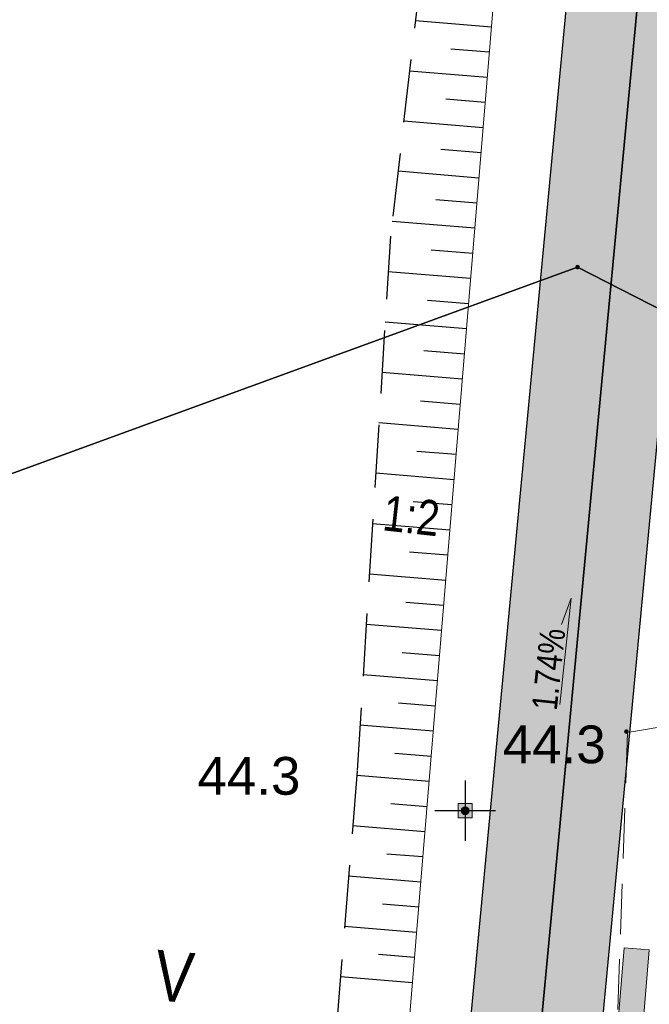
# Model space of a CAD drawing. Header units: metres. Extents: x 0 to 5465380, y 0 to 5925815.
# Tile 47 of 141: x 5463919 to 5463931, y 5925538 to 5925558. Entities that reach past the tile are written whole.
import ezdxf

# ---------------------------------------------------------------- set-up
doc = ezdxf.new("R2010")
doc.units = ezdxf.units.M
for name, pattern in [('ACAD_ISO10W100', [18.5, 12, -3, 0.5, -3]), ('CENTER2', [1.125, 0.75, -0.125, 0.125, -0.125]), ('HIDDEN', [0.375, 0.25, -0.125]), ('PRZER2-1', [3, 2, -1])]:
    doc.linetypes.add(name, pattern=pattern)
for name, color, linetype, lineweight in [('#DEMCAD_OPR.OŚW.ZEW_1_Nr_Pióra__3', 30, 'Continuous', 18), ('#DEMCAD_OPR.OŚW.ZEW_1_Nr_Pióra__5', 161, 'Continuous', 25), ('#DEMCAD_OPR.OŚW.ZEW_1_Nr_Pióra__6', 5, 'Continuous', 35), ('$DR - obrzeże 8x30', 34, 'Continuous', 30), ('$DR - osie ścieżek', 7, 'CENTER2', 15), ('$DR - spadki nawierzchni', 250, 'Continuous', 0), ('$DR - wyp. chodnik', 44, 'Continuous', 5), ('$DR - zał. arch.', 7, 'Continuous', 13), ('$DR - zał. mapa', 250, 'Continuous', 0), ('___ławki_Nr_Pióra__141', 7, 'Continuous', 0), ('___ławki_Nr_Pióra__246', 34, 'Continuous', 211)]:
    doc.layers.add(name, color=color, linetype=linetype, lineweight=lineweight)
for name, color, linetype in [('$DR - przekroje', 12, 'Continuous'), ('$DR - rzędne', 1, 'Continuous'), ('$DR - wymiary', 7, 'Continuous'), ('AecObjExplode_rys 1_Vport_D5A', 7, 'Continuous'), ('AecObjExplode_rys 3_Vport_DDD', 7, 'Continuous'), ('AecObjExplode_rys 4_Vport_E22', 7, 'Continuous'), ('C-DROGI-SYTUACJA', 7, 'Continuous'), ('C-TEREN-SKARPY', 94, 'Continuous')]:
    doc.layers.add(name, color=color, linetype=linetype)
for name, color, linetype, lineweight, true_color in [('CC_Punkt wysokościowy', 7, 'Continuous', 18, 0x0a0909), ('CC_Zakrzewienie', 7, 'PRZER2-1', 18, 0x0a0909), ('EGBD03', 7, 'Continuous', 18, 0x008000), ('EGBP04', 7, 'Continuous', 18, 0x008000)]:
    doc.layers.add(name, color=color, linetype=linetype, lineweight=lineweight, true_color=true_color)
doc.styles.add('Arial', font='arial.ttf')
doc.styles.add('ARIAL 2', font='ARIALN.TTF')
doc.dimstyles.new('LINIOWY', dxfattribs={"dimtxt": 0.7, "dimasz": 0.3, "dimexe": 0.3, "dimexo": 0, "dimgap": 0.2, "dimtad": 1, "dimzin": 9, "dimdsep": 46, "dimtxsty": 'ARIAL 2', "dimblk": 'OBLIQUE', "dimcen": 0, "dimdle": 0.2, "dimclrd": 7, "dimclre": 7, "dimclrt": 1, "dimadec": 0, "dimazin": 0, "dimtfac": 1, "dimtofl": 0, "dimtmove": 1, "dimatfit": 3, "dimldrblk": 'OBLIQUE', "dimfxl": 0.3, "dimfxlon": 1, "dimtolj": 1, "dimtzin": 1, "dimarcsym": 0})

# ---------------------------------------------------------------- blocks, each defined once
blk = doc.blocks.new('EPPGN')
blk.add_hatch(color=0).paths.add_polyline_path([(0, -0.09), (0.027812, -0.085595), (0.052901, -0.072812), (0.072812, -0.052901), (0.085595, -0.027812), (0.09, 0), (0.085595, 0.027812), (0.072812, 0.052901), (0.052901, 0.072812), (0.027812, 0.085595), (0, 0.09), (-0.027812, 0.085595), (-0.052901, 0.072812), (-0.072812, 0.052901), (-0.085595, 0.027812), (-0.09, 0), (-0.085595, -0.027812), (-0.072812, -0.052901), (-0.052901, -0.072812), (-0.027812, -0.085595)])
blk = doc.blocks.new('GK.6640.1913.2022 szara')
at = {"layer": 'CC_Punkt wysokościowy'}
blk.add_hatch(color=252, dxfattribs=at).paths.add_polyline_path([(5463930.668, 5925543.803, 1), (5463930.578, 5925543.803, 1)])
at = {"layer": 'CC_Zakrzewienie', "color": 252, "ltscale": 0.5}
blk.add_lwpolyline([(5463977.65, 5925569.937), (5463958.717, 5925565.368), (5463950.876, 5925547.321), (5463930.646, 5925543.783), (5463929.241, 5925503.739), (5463946.136, 5925495.218)], close=True, dxfattribs=at)
at = {"layer": 'EGBD03', "color": 52, "linetype": 'Continuous', "lineweight": 30}
blk.add_lwpolyline([(5463976.53, 5925486.659), (5463970.344, 5925578.524), (5463983.032, 5925590.042), (5463928.32, 5925650.72), (5463927.256, 5925651.9), (5463894.766, 5925638.737), (5463911.73, 5925597.06), (5463843.77, 5925569.527), (5463856.962, 5925537.116), (5463925.884, 5925562.287), (5463928.865, 5925568.698), (5463933.562, 5925570.413), (5463940.422, 5925551.628), (5463935.726, 5925549.913), (5463929.655, 5925553.021), (5463860.732, 5925527.855), (5463901.732, 5925427.127), (5463960.738, 5925457.702)], close=True, dxfattribs=at)
blk.add_lwpolyline([(5463824.164, 5925585.789), (5463828.477, 5925575.152), (5463845.745, 5925532.569), (5463890.8, 5925421.463), (5463901.732, 5925427.127), (5463860.732, 5925527.855), (5463929.655, 5925553.021), (5463935.726, 5925549.913), (5463940.422, 5925551.628), (5463933.562, 5925570.413), (5463928.865, 5925568.698), (5463925.884, 5925562.287), (5463856.962, 5925537.116), (5463843.77, 5925569.527)], dxfattribs=at)
at = {"layer": 'EGBP04', "color": 252, "lineweight": 18, "xscale": 0.5, "yscale": 0.5}
blk.add_blockref('EPPGN', (5463929.655, 5925553.021), dxfattribs=at)
at = {"layer": 'CC_Punkt wysokościowy', "color": 252, "lineweight": 0, "style": 'Arial'}
for p in [(5463928.173, 5925543.174), (5463922.119, 5925542.55)]:
    blk.add_text('44.3', height=0.75, dxfattribs=at).set_placement(p)
blk = doc.blocks.new('świetlica_bezrzecze_PB_PZT oczyszczony')
at = {"layer": '#DEMCAD_OPR.OŚW.ZEW_1_Nr_Pióra__3', "linetype": 'Continuous'}
blk.add_hatch(color=256, dxfattribs=at).paths.add_polyline_path([(5463927.497, 5925542.233, 1), (5463927.352, 5925542.233, 1)], flags=0)
at = {"layer": '#DEMCAD_OPR.OŚW.ZEW_1_Nr_Pióra__6', "linetype": 'Continuous'}
blk.add_hatch(color=256, dxfattribs=at).paths.add_polyline_path([(5463927.565, 5925542.373), (5463927.285, 5925542.373), (5463927.285, 5925542.093), (5463927.565, 5925542.093)], flags=0)
at = {"layer": '___ławki_Nr_Pióra__246', "linetype": 'Continuous'}
blk.add_hatch(color=256, dxfattribs=at).paths.add_polyline_path([(5463931.076, 5925539.472), (5463930.578, 5925539.513), (5463930.371, 5925537.022), (5463930.869, 5925536.98)], flags=0)
at = {"layer": '#DEMCAD_OPR.OŚW.ZEW_1_Nr_Pióra__3', "linetype": 'Continuous', "flags": 128}
blk.add_lwpolyline([(5463927.285, 5925542.373), (5463927.565, 5925542.373), (5463927.565, 5925542.093), (5463927.285, 5925542.093)], close=True, dxfattribs=at)
at = {"layer": '#DEMCAD_OPR.OŚW.ZEW_1_Nr_Pióra__5', "linetype": 'Continuous', "flags": 128}
for points in [[(5463927.425, 5925542.833), (5463927.425, 5925541.633)], [(5463928.025, 5925542.233), (5463926.825, 5925542.233)]]:
    blk.add_lwpolyline(points, dxfattribs=at)
at = {"layer": '#DEMCAD_OPR.OŚW.ZEW_1_Nr_Pióra__6', "linetype": 'Continuous'}
blk.add_circle((5463927.425, 5925542.233), 0.0725, dxfattribs=at)
at = {"layer": '___ławki_Nr_Pióra__141', "linetype": 'Continuous', "flags": 128}
blk.add_lwpolyline([(5463931.076, 5925539.472), (5463930.578, 5925539.513), (5463930.371, 5925537.022), (5463930.869, 5925536.98)], close=True, dxfattribs=at)
blk = doc.blocks.new('*D135')
at = {"layer": '$DR - wymiary', "color": 7, "lineweight": -2, "transparency": 16777216}
for p, q in [((5463954.935, 5925543.267), (5463950.079, 5925543.267)), ((5463955.535, 5925542.11), (5463954.935, 5925543.267)), ((5463956.528, 5925542.11), (5463955.535, 5925542.11))]:
    blk.add_line(p, q, dxfattribs=at)
at = {"layer": 'Defpoints', "color": 0, "transparency": 16777216}
for p in [(5463954.335, 5925543.267), (5463956.528, 5925542.11), (0, 0)]:
    blk.add_point(p, dxfattribs=at)
at = {"layer": '$DR - wymiary', "color": 1, "transparency": 16777216, "insert": (5463952.107, 5925543.825), "char_height": 0.7, "attachment_point": 5, "style": 'ARIAL 2'}
blk.add_mtext('\\A1;5925542.11', dxfattribs=at)
blk = doc.blocks.new('_OBLIQUE')
at = {"color": 0, "linetype": 'ByBlock'}
blk.add_line((-0.5, -0.5), (0.5, 0.5), dxfattribs=at)
blk = doc.blocks.new('*D136')
at = {"layer": '$DR - wymiary', "color": 7, "lineweight": -2, "transparency": 16777216}
blk.add_line((5463956.528, 5925542.11), (5463956.528, 5925536.093), dxfattribs=at)
at = {"layer": 'Defpoints', "color": 0, "transparency": 16777216}
for p in [(5463956.528, 5925542.11), (5463956.528, 5925540.459), (0, 0)]:
    blk.add_point(p, dxfattribs=at)
at = {"layer": '$DR - wymiary', "color": 1, "transparency": 16777216, "insert": (5463955.971, 5925538.176), "char_height": 0.7, "attachment_point": 5, "rotation": 90, "style": 'ARIAL 2'}
blk.add_mtext('\\A1;5463956.53', dxfattribs=at)
blk = doc.blocks.new('*D137')
at = {"layer": '$DR - wymiary', "color": 7, "lineweight": -2, "transparency": 16777216}
blk.add_line((5463958.724, 5925585.382), (5463964.93, 5925585.382), dxfattribs=at)
at = {"layer": 'Defpoints', "color": 0, "transparency": 16777216}
for p in [(5463958.724, 5925585.382), (5463960.561, 5925585.382), (0, 0)]:
    blk.add_point(p, dxfattribs=at)
at = {"layer": '$DR - wymiary', "color": 1, "transparency": 16777216, "insert": (5463962.845, 5925585.94), "char_height": 0.7, "attachment_point": 5, "style": 'ARIAL 2'}
blk.add_mtext('\\A1;5925585.38', dxfattribs=at)
blk = doc.blocks.new('*D138')
at = {"layer": '$DR - wymiary', "color": 7, "lineweight": -2, "transparency": 16777216}
blk.add_line((5463958.724, 5925585.382), (5463958.724, 5925592.131), dxfattribs=at)
at = {"layer": 'Defpoints', "color": 0, "transparency": 16777216}
for p in [(5463958.724, 5925587.769), (5463958.724, 5925585.382), (0, 0)]:
    blk.add_point(p, dxfattribs=at)
at = {"layer": '$DR - wymiary', "color": 1, "transparency": 16777216, "insert": (5463958.166, 5925590.05), "char_height": 0.7, "attachment_point": 5, "rotation": 90, "style": 'ARIAL 2'}
blk.add_mtext('\\A1;5463958.72', dxfattribs=at)
blk = doc.blocks.new('*D139')
at = {"layer": '$DR - wymiary', "color": 7, "lineweight": -2, "transparency": 16777216}
blk.add_line((5463922.753, 5925589.968), (5463916.372, 5925589.968), dxfattribs=at)
at = {"layer": 'Defpoints', "color": 0, "transparency": 16777216}
for p in [(5463920.738, 5925589.968), (5463922.753, 5925589.968), (0, 0)]:
    blk.add_point(p, dxfattribs=at)
at = {"layer": '$DR - wymiary', "color": 1, "transparency": 16777216, "insert": (5463918.455, 5925590.526), "char_height": 0.7, "attachment_point": 5, "style": 'ARIAL 2'}
blk.add_mtext('\\A1;5925589.97', dxfattribs=at)
blk = doc.blocks.new('*D140')
at = {"layer": '$DR - wymiary', "color": 7, "lineweight": -2, "transparency": 16777216}
blk.add_line((5463922.753, 5925589.968), (5463922.753, 5925583.407), dxfattribs=at)
at = {"layer": 'Defpoints', "color": 0, "transparency": 16777216}
for p in [(5463922.753, 5925589.968), (5463922.753, 5925587.778), (0, 0)]:
    blk.add_point(p, dxfattribs=at)
at = {"layer": '$DR - wymiary', "color": 1, "transparency": 16777216, "insert": (5463922.195, 5925585.493), "char_height": 0.7, "attachment_point": 5, "rotation": 90, "style": 'ARIAL 2'}
blk.add_mtext('\\A1;5463922.75', dxfattribs=at)
blk = doc.blocks.new('AecObjExplode_rys 1_Vport_D5A')
at = {"layer": 'C-DROGI-SYTUACJA', "color": 92, "linetype": 'Continuous', "lineweight": 9}
blk.add_line((5463928.36, 5925562.798), (5463926.052, 5925534.827), dxfattribs=at)
at = {"layer": 'C-DROGI-SYTUACJA', "color": 152, "linetype": 'ACAD_ISO10W100', "lineweight": 35, "ltscale": 4}
blk.add_line((5463930.971, 5925559.588), (5463919.325, 5925436.182), dxfattribs=at)
at = {"layer": 'C-TEREN-SKARPY', "color": 92, "linetype": 'HIDDEN', "lineweight": -3, "ltscale": 5}
for p, q in [((5463926.992, 5925562.726), (5463925.946, 5925553.634)), ((5463925.946, 5925553.634), (5463925.283, 5925543.02)), ((5463925.283, 5925543.02), (5463924.628, 5925534.949))]:
    blk.add_line(p, q, dxfattribs=at)
at = {"layer": 'C-TEREN-SKARPY', "color": 92, "linetype": 'Continuous', "lineweight": -3}
for p, q in [((5463927.946, 5925557.782, 44.781), (5463926.438, 5925557.907, 44.024)), ((5463927.905, 5925557.283, 44.789), (5463927.142, 5925557.346, 44.406)), ((5463927.863, 5925556.784, 44.797), (5463926.323, 5925556.911, 44.024)), ((5463927.822, 5925556.285, 44.805), (5463927.044, 5925556.35, 44.414)), ((5463927.781, 5925555.786, 44.813), (5463926.209, 5925555.916, 44.024)), ((5463927.74, 5925555.287, 44.821), (5463926.946, 5925555.353, 44.422)), ((5463927.699, 5925554.788, 44.829), (5463926.094, 5925554.921, 44.024)), ((5463927.658, 5925554.289, 44.837), (5463926.847, 5925554.356, 44.43)), ((5463927.616, 5925553.79, 44.845), (5463925.98, 5925553.925, 44.024)), ((5463927.575, 5925553.291, 44.853), (5463926.754, 5925553.359, 44.441)), ((5463927.534, 5925552.792, 44.861), (5463925.902, 5925552.927, 44.042)), ((5463927.493, 5925552.293, 44.869), (5463926.682, 5925552.36, 44.462)), ((5463927.452, 5925551.794, 44.877), (5463925.839, 5925551.927, 44.068)), ((5463927.411, 5925551.295, 44.885), (5463926.609, 5925551.361, 44.483)), ((5463927.369, 5925550.796, 44.893), (5463925.777, 5925550.928, 44.094)), ((5463927.328, 5925550.297, 44.901), (5463926.537, 5925550.362, 44.504)), ((5463927.287, 5925549.798, 44.909), (5463925.714, 5925549.928, 44.12)), ((5463927.246, 5925549.299, 44.917), (5463926.465, 5925549.364, 44.525)), ((5463927.205, 5925548.8, 44.925), (5463925.652, 5925548.928, 44.146)), ((5463927.163, 5925548.301, 44.933), (5463926.392, 5925548.365, 44.546)), ((5463927.122, 5925547.802, 44.941), (5463925.59, 5925547.928, 44.172)), ((5463927.081, 5925547.303, 44.949), (5463926.32, 5925547.366, 44.567)), ((5463927.04, 5925546.804, 44.957), (5463925.527, 5925546.929, 44.198)), ((5463926.999, 5925546.305, 44.965), (5463926.247, 5925546.367, 44.588)), ((5463926.958, 5925545.806, 44.973), (5463925.465, 5925545.929, 44.224)), ((5463926.916, 5925545.307, 44.981), (5463926.175, 5925545.368, 44.609)), ((5463926.875, 5925544.808, 44.989), (5463925.402, 5925544.929, 44.25)), ((5463926.834, 5925544.309, 44.997), (5463926.102, 5925544.369, 44.63)), ((5463926.793, 5925543.81, 45.005), (5463925.34, 5925543.93, 44.276)), ((5463926.752, 5925543.311, 45.014), (5463926.03, 5925543.37, 44.651)), ((5463926.711, 5925542.812, 45.022), (5463925.275, 5925542.93, 44.302)), ((5463926.669, 5925542.313, 45.03), (5463925.952, 5925542.372, 44.67)), ((5463926.628, 5925541.814, 45.038), (5463925.194, 5925541.932, 44.318)), ((5463926.587, 5925541.315, 45.046), (5463925.871, 5925541.374, 44.686)), ((5463926.546, 5925540.816, 45.054), (5463925.114, 5925540.934, 44.335)), ((5463926.505, 5925540.317, 45.062), (5463925.789, 5925540.376, 44.703)), ((5463926.464, 5925539.818, 45.07), (5463925.033, 5925539.936, 44.352)), ((5463926.422, 5925539.319, 45.078), (5463925.707, 5925539.378, 44.719)), ((5463926.381, 5925538.82, 45.086), (5463924.952, 5925538.938, 44.369))]:
    blk.add_line(p, q, dxfattribs=at)
blk = doc.blocks.new('AecObjExplode_rys 4_Vport_E22')
at = {"layer": 'C-DROGI-SYTUACJA', "color": 92, "linetype": 'Continuous', "lineweight": 9}
blk.add_line((5463928.36, 5925562.798), (5463926.052, 5925534.827), dxfattribs=at)
at = {"layer": 'C-DROGI-SYTUACJA', "color": 152, "linetype": 'ACAD_ISO10W100', "lineweight": 35, "ltscale": 4}
blk.add_line((5463930.971, 5925559.588), (5463919.325, 5925436.182), dxfattribs=at)
at = {"layer": 'C-TEREN-SKARPY', "color": 92, "linetype": 'HIDDEN', "lineweight": -3, "ltscale": 5}
for p, q in [((5463926.992, 5925562.726), (5463925.946, 5925553.634)), ((5463925.946, 5925553.634), (5463925.283, 5925543.02)), ((5463925.283, 5925543.02), (5463924.628, 5925534.949))]:
    blk.add_line(p, q, dxfattribs=at)
at = {"layer": 'C-TEREN-SKARPY', "color": 92, "linetype": 'Continuous', "lineweight": -3}
for p, q in [((5463927.946, 5925557.782, 44.781), (5463926.438, 5925557.907, 44.024)), ((5463927.905, 5925557.283, 44.789), (5463927.142, 5925557.346, 44.406)), ((5463927.863, 5925556.784, 44.797), (5463926.323, 5925556.911, 44.024)), ((5463927.822, 5925556.285, 44.805), (5463927.044, 5925556.35, 44.414)), ((5463927.781, 5925555.786, 44.813), (5463926.209, 5925555.916, 44.024)), ((5463927.74, 5925555.287, 44.821), (5463926.946, 5925555.353, 44.422)), ((5463927.699, 5925554.788, 44.829), (5463926.094, 5925554.921, 44.024)), ((5463927.658, 5925554.289, 44.837), (5463926.847, 5925554.356, 44.43)), ((5463927.616, 5925553.79, 44.845), (5463925.98, 5925553.925, 44.024)), ((5463927.575, 5925553.291, 44.853), (5463926.754, 5925553.359, 44.441)), ((5463927.534, 5925552.792, 44.861), (5463925.902, 5925552.927, 44.042)), ((5463927.493, 5925552.293, 44.869), (5463926.682, 5925552.36, 44.462)), ((5463927.452, 5925551.794, 44.877), (5463925.839, 5925551.927, 44.068)), ((5463927.411, 5925551.295, 44.885), (5463926.609, 5925551.361, 44.483)), ((5463927.369, 5925550.796, 44.893), (5463925.777, 5925550.928, 44.094)), ((5463927.328, 5925550.297, 44.901), (5463926.537, 5925550.362, 44.504)), ((5463927.287, 5925549.798, 44.909), (5463925.714, 5925549.928, 44.12)), ((5463927.246, 5925549.299, 44.917), (5463926.465, 5925549.364, 44.525)), ((5463927.205, 5925548.8, 44.925), (5463925.652, 5925548.928, 44.146)), ((5463927.163, 5925548.301, 44.933), (5463926.392, 5925548.365, 44.546)), ((5463927.122, 5925547.802, 44.941), (5463925.59, 5925547.928, 44.172)), ((5463927.081, 5925547.303, 44.949), (5463926.32, 5925547.366, 44.567)), ((5463927.04, 5925546.804, 44.957), (5463925.527, 5925546.929, 44.198)), ((5463926.999, 5925546.305, 44.965), (5463926.247, 5925546.367, 44.588)), ((5463926.958, 5925545.806, 44.973), (5463925.465, 5925545.929, 44.224)), ((5463926.916, 5925545.307, 44.981), (5463926.175, 5925545.368, 44.609)), ((5463926.875, 5925544.808, 44.989), (5463925.402, 5925544.929, 44.25)), ((5463926.834, 5925544.309, 44.997), (5463926.102, 5925544.369, 44.63)), ((5463926.793, 5925543.81, 45.005), (5463925.34, 5925543.93, 44.276)), ((5463926.752, 5925543.311, 45.014), (5463926.03, 5925543.37, 44.651)), ((5463926.711, 5925542.812, 45.022), (5463925.275, 5925542.93, 44.302)), ((5463926.669, 5925542.313, 45.03), (5463925.952, 5925542.372, 44.67)), ((5463926.628, 5925541.814, 45.038), (5463925.194, 5925541.932, 44.318)), ((5463926.587, 5925541.315, 45.046), (5463925.871, 5925541.374, 44.686)), ((5463926.546, 5925540.816, 45.054), (5463925.114, 5925540.934, 44.335)), ((5463926.505, 5925540.317, 45.062), (5463925.789, 5925540.376, 44.703)), ((5463926.464, 5925539.818, 45.07), (5463925.033, 5925539.936, 44.352)), ((5463926.422, 5925539.319, 45.078), (5463925.707, 5925539.378, 44.719)), ((5463926.381, 5925538.82, 45.086), (5463924.952, 5925538.938, 44.369))]:
    blk.add_line(p, q, dxfattribs=at)
blk = doc.blocks.new('AecObjExplode_rys 3_Vport_DDD')
at = {"layer": 'C-DROGI-SYTUACJA', "color": 92, "linetype": 'Continuous', "lineweight": 9}
blk.add_line((5463928.36, 5925562.798), (5463926.052, 5925534.827), dxfattribs=at)
at = {"layer": 'C-DROGI-SYTUACJA', "color": 152, "linetype": 'ACAD_ISO10W100', "lineweight": 35, "ltscale": 4}
blk.add_line((5463930.971, 5925559.588), (5463919.325, 5925436.182), dxfattribs=at)
at = {"layer": 'C-TEREN-SKARPY', "color": 92, "linetype": 'HIDDEN', "lineweight": -3, "ltscale": 5}
for p, q in [((5463926.992, 5925562.726), (5463925.946, 5925553.634)), ((5463925.946, 5925553.634), (5463925.283, 5925543.02)), ((5463925.283, 5925543.02), (5463924.628, 5925534.949))]:
    blk.add_line(p, q, dxfattribs=at)
at = {"layer": 'C-TEREN-SKARPY', "color": 92, "linetype": 'Continuous', "lineweight": -3}
for p, q in [((5463927.946, 5925557.782, 44.781), (5463926.438, 5925557.907, 44.024)), ((5463927.905, 5925557.283, 44.789), (5463927.142, 5925557.346, 44.406)), ((5463927.863, 5925556.784, 44.797), (5463926.323, 5925556.911, 44.024)), ((5463927.822, 5925556.285, 44.805), (5463927.044, 5925556.35, 44.414)), ((5463927.781, 5925555.786, 44.813), (5463926.209, 5925555.916, 44.024)), ((5463927.74, 5925555.287, 44.821), (5463926.946, 5925555.353, 44.422)), ((5463927.699, 5925554.788, 44.829), (5463926.094, 5925554.921, 44.024)), ((5463927.658, 5925554.289, 44.837), (5463926.847, 5925554.356, 44.43)), ((5463927.616, 5925553.79, 44.845), (5463925.98, 5925553.925, 44.024)), ((5463927.575, 5925553.291, 44.853), (5463926.754, 5925553.359, 44.441)), ((5463927.534, 5925552.792, 44.861), (5463925.902, 5925552.927, 44.042)), ((5463927.493, 5925552.293, 44.869), (5463926.682, 5925552.36, 44.462)), ((5463927.452, 5925551.794, 44.877), (5463925.839, 5925551.927, 44.068)), ((5463927.411, 5925551.295, 44.885), (5463926.609, 5925551.361, 44.483)), ((5463927.369, 5925550.796, 44.893), (5463925.777, 5925550.928, 44.094)), ((5463927.328, 5925550.297, 44.901), (5463926.537, 5925550.362, 44.504)), ((5463927.287, 5925549.798, 44.909), (5463925.714, 5925549.928, 44.12)), ((5463927.246, 5925549.299, 44.917), (5463926.465, 5925549.364, 44.525)), ((5463927.205, 5925548.8, 44.925), (5463925.652, 5925548.928, 44.146)), ((5463927.163, 5925548.301, 44.933), (5463926.392, 5925548.365, 44.546)), ((5463927.122, 5925547.802, 44.941), (5463925.59, 5925547.928, 44.172)), ((5463927.081, 5925547.303, 44.949), (5463926.32, 5925547.366, 44.567)), ((5463927.04, 5925546.804, 44.957), (5463925.527, 5925546.929, 44.198)), ((5463926.999, 5925546.305, 44.965), (5463926.247, 5925546.367, 44.588)), ((5463926.958, 5925545.806, 44.973), (5463925.465, 5925545.929, 44.224)), ((5463926.916, 5925545.307, 44.981), (5463926.175, 5925545.368, 44.609)), ((5463926.875, 5925544.808, 44.989), (5463925.402, 5925544.929, 44.25)), ((5463926.834, 5925544.309, 44.997), (5463926.102, 5925544.369, 44.63)), ((5463926.793, 5925543.81, 45.005), (5463925.34, 5925543.93, 44.276)), ((5463926.752, 5925543.311, 45.014), (5463926.03, 5925543.37, 44.651)), ((5463926.711, 5925542.812, 45.022), (5463925.275, 5925542.93, 44.302)), ((5463926.669, 5925542.313, 45.03), (5463925.952, 5925542.372, 44.67)), ((5463926.628, 5925541.814, 45.038), (5463925.194, 5925541.932, 44.318)), ((5463926.587, 5925541.315, 45.046), (5463925.871, 5925541.374, 44.686)), ((5463926.546, 5925540.816, 45.054), (5463925.114, 5925540.934, 44.335)), ((5463926.505, 5925540.317, 45.062), (5463925.789, 5925540.376, 44.703)), ((5463926.464, 5925539.818, 45.07), (5463925.033, 5925539.936, 44.352)), ((5463926.422, 5925539.319, 45.078), (5463925.707, 5925539.378, 44.719)), ((5463926.381, 5925538.82, 45.086), (5463924.952, 5925538.938, 44.369))]:
    blk.add_line(p, q, dxfattribs=at)

msp = doc.modelspace()

# ---------------------------------------------------------------- hatches: boundary and pattern name
at = {"layer": '$DR - wyp. chodnik'}
h = msp.add_hatch(dxfattribs=at)
h.set_pattern_fill('AR-SAND', color=256, scale=0.01)
h.set_pattern_definition([(37.5, (500, 0), (-0.01600031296, 0.48941323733), [0, -0.38608, 0, -0.4318, 0, -0.41275]), (7.5, (500, 0), (0.44952328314, 0.71682510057), [0, -0.20828, 0, -0.34798, 0, -0.13335]), (327.5, (499.6876, 0), (0.790992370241, 0.001437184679), [0, -0.127, 0, -0.4572, 0, -0.5969]), (317.5, (499.6876, 0), (0.76355645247, 0.22292932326), [0, -0.0635, 0, -0.29972, 0, -0.3429])])
h.paths.add_polyline_path([(5463958.811, 5925573.433, 1.284126), (5463952.971, 5925595.856), (5463945.622, 5925613.63), (5463944.143, 5925613.018), (5463946.37, 5925607.633, 0.194771), (5463934.37, 5925592.77, 0.959366), (5463910.944, 5925588.139, 1.531072), (5463902.406, 5925567.988), (5463893.559, 5925564.306, 0.384254), (5463887.764, 5925552.083), (5463862.231, 5925541.456), (5463863.153, 5925539.241), (5463888.637, 5925549.847), (5463903.669, 5925513.728), (5463903.08, 5925513.225), (5463904.38, 5925511.705), (5463904.595, 5925511.889), (5463910.657, 5925504.009), (5463924.399, 5925502.717), (5463924.162, 5925500.211), (5463926.552, 5925499.986), (5463926.788, 5925502.493), (5463940.548, 5925501.199), (5463939.758, 5925492.8), (5463941.75, 5925492.612), (5463945.889, 5925536.637, 1.642027), (5463958.177, 5925553.955)])
h.paths.add_polyline_path([(5463914.368, 5925570.584, -0.565703), (5463929.546, 5925559.395), (5463926.129, 5925523.186), (5463905.587, 5925514.846), (5463890.146, 5925551.946, -0.414214), (5463894.404, 5925562.275)], flags=16)
h.paths.add_polyline_path([(5463892.202, 5925579.937, -1), (5463912.302, 5925579.937, -1)], flags=16)
h.paths.add_polyline_path([(5463910.621, 5925571.408, 0.241691), (5463914.061, 5925581.767, 0.332), (5463928.141, 5925579.302), (5463928.394, 5925578.805)], flags=16)
h.paths.add_polyline_path([(5463921.709, 5925573.639), (5463929.394, 5925576.838), (5463944.809, 5925546.509), (5463940.735, 5925503.19), (5463926.976, 5925504.484), (5463932.165, 5925559.475, 0.382129)], flags=16)
h.paths.add_polyline_path([(5463912.703, 5925589.968, -1), (5463932.803, 5925589.968, -1)], flags=16)
h.paths.add_polyline_path([(5463929.85, 5925580.354, 0.111618), (5463933.295, 5925584.342, 0.375671), (5463956.374, 5925560.041), (5463956.18, 5925554.068, 0.258572), (5463946.204, 5925548.178)], flags=16)
h.paths.add_polyline_path([(5463947.101, 5925605.865), (5463951.602, 5925594.979, 0.663307), (5463956.814, 5925573.586), (5463956.436, 5925561.944, -0.732242)], flags=16)
h.paths.add_polyline_path([(5463948.674, 5925585.382, -1), (5463968.774, 5925585.382, -1)], flags=16)
h.paths.add_polyline_path([(5463956.118, 5925552.165), (5463955.923, 5925546.165, 8.05786), (5463957.918, 5925545.968), (5463958.115, 5925552.043, -20.041857)], flags=16)
h.paths.add_polyline_path([(5463926.126, 5925521.027), (5463924.587, 5925504.708), (5463911.711, 5925505.919), (5463906.286, 5925512.971)], flags=16)

# ---------------------------------------------------------------- linework, layer by layer
at = {"layer": '$DR - obrzeże 8x30', "flags": 128}
for points in [[(5463929.394, 5925576.838), (5463921.709, 5925573.639, -0.382129), (5463932.165, 5925559.475), (5463926.976, 5925504.484), (5463940.735, 5925503.19), (5463944.809, 5925546.509)], [(5463894.404, 5925562.275, 0.414214), (5463890.146, 5925551.946), (5463905.587, 5925514.846), (5463926.129, 5925523.186), (5463929.546, 5925559.395, 0.565703), (5463914.368, 5925570.584), (5463894.404, 5925562.275)]]:
    msp.add_lwpolyline(points, format="xyb", close=True, dxfattribs=at)
at = {"layer": '$DR - osie ścieżek', "flags": 128}
msp.add_lwpolyline([(5463919.325, 5925436.182), (5463930.971, 5925559.588, 0.565703), (5463914.413, 5925571.794)], format="xyb", dxfattribs=at)
at = {"layer": '$DR - spadki nawierzchni', "flags": 128}
msp.add_lwpolyline([(5463929.304, 5925544.34), (5463929.529, 5925546.448), (5463929.333, 5925545.929)], dxfattribs=at)

# ---------------------------------------------------------------- block references
at = {"layer": '$DR - zał. arch.'}
msp.add_blockref('świetlica_bezrzecze_PB_PZT oczyszczony', (0, 0), dxfattribs=at)
at = {"layer": '$DR - zał. mapa'}
msp.add_blockref('GK.6640.1913.2022 szara', (0, 0), dxfattribs=at)
at = {"layer": 'AecObjExplode_rys 1_Vport_D5A'}
msp.add_blockref('AecObjExplode_rys 1_Vport_D5A', (0, 0), dxfattribs=at)
at = {"layer": 'AecObjExplode_rys 3_Vport_DDD'}
msp.add_blockref('AecObjExplode_rys 3_Vport_DDD', (0, 0), dxfattribs=at)
at = {"layer": 'AecObjExplode_rys 4_Vport_E22'}
msp.add_blockref('AecObjExplode_rys 4_Vport_E22', (0, 0), dxfattribs=at)

# ---------------------------------------------------------------- texts
at = {"layer": '$DR - przekroje', "insert": (5463921.657, 5925538.942), "char_height": 1, "attachment_point": 5, "rotation": 354.6092, "style": 'ARIAL 2'}
msp.add_mtext('\\A1;V', dxfattribs=at)
at = {"layer": '$DR - rzędne', "color": 1, "attachment_point": 5, "style": 'ARIAL 2'}
for s, insert, char_height, rotation in [('\\A1;1:2', (5463926.359, 5925548.087), 0.7, 353.6776), ('\\A1;1.74%', (5463929.081, 5925545.041), 0.5, 83.8942)]:
    msp.add_mtext(s, dxfattribs=dict(at, insert=insert, char_height=char_height, rotation=rotation))

# ---------------------------------------------------------------- dimensions: what is measured, and where the dimension line sits
at = {"layer": '$DR - wymiary'}
for feature_location, offset, dtype, picture, middle in [((5463958.723835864, 5925585.382389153), (0, 2.386563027), 1, '*D138', (5463958.166434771, 5925590.050091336)), ((5463922.752579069, 5925589.968201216), (-2.014375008, 0), 0, '*D139', (5463918.454916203, 5925590.525602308)), ((5463922.752579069, 5925589.968201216), (0, -2.189729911), 1, '*D140', (5463922.195177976, 5925585.492795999)), ((5463958.723835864, 5925585.382389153), (1.837338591, 0), 0, '*D137', (5463962.845417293, 5925585.939790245)), ((5463956.528263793, 5925542.110286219), (-2.192780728, 1.156967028), 0, '*D135', (5463952.107345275, 5925543.824654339)), ((5463956.528263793, 5925542.110286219), (0, -1.650806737), 1, '*D136', (5463955.970862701, 5925538.176191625))]:
    dim = msp.add_ordinate_dim(feature_location=feature_location, offset=offset, dtype=dtype, origin=(0, 0), dimstyle='LINIOWY', override={"dimfxlon": 0}, dxfattribs=at)
    dim.commit()
    dim.dimension.update_dxf_attribs({"geometry": picture, "text_midpoint": middle})

doc.saveas('drawing.dxf')
